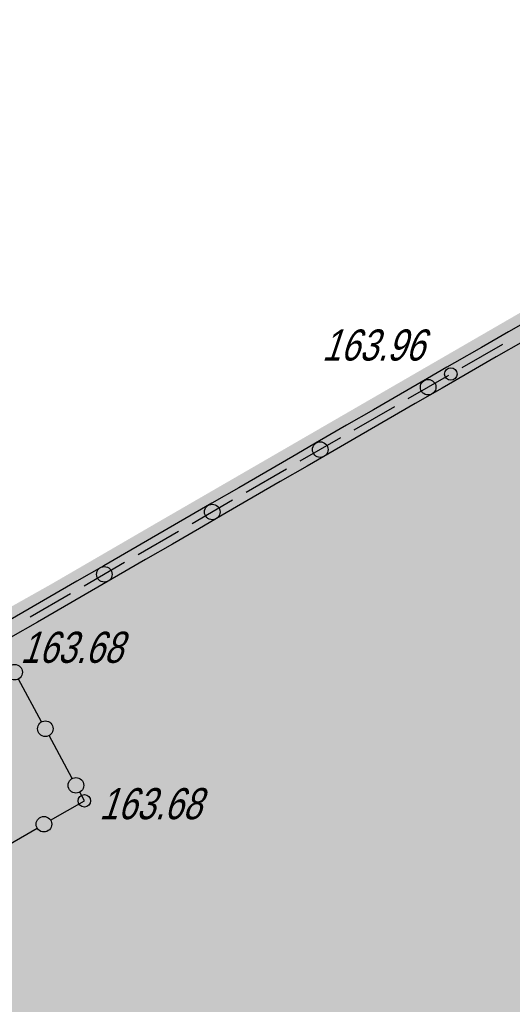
# Model space of a CAD drawing. Header units: millimetres. Extents: x 4385 to 11928, y 17253 to 36963.
# Tile 152 of 256: x 5856 to 5872, y 18684 to 18715. Entities that reach past the tile are written whole.
import ezdxf

# ---------------------------------------------------------------- set-up
doc = ezdxf.new("R2010")
doc.units = ezdxf.units.MM
doc.layers.add('Геоподоснова_34179-21 от 9.08.21$0$Горизонтали', color=7, linetype='Continuous', lineweight=25)
doc.layers.add('Геоподоснова_34179-21 от 9.08.21$0$Ограды', color=7, linetype='Continuous', lineweight=25)
doc.layers.add('ГП_Ботаническая_1 и 2 этап$0$ГП_тротуары_штриховка', color=7, linetype='Continuous', lineweight=0, true_color=0xffffff, transparency=0.8)
doc.layers.add('ГП_дороги_штриховка_сущ', color=7, linetype='Continuous', lineweight=0, true_color=0xc8d0d0, transparency=0.6)
doc.layers.add('ГП_граница_аренд_зем_500', color=7, linetype='Continuous', true_color=0x000000)
doc.styles.add('Геоподоснова_34179-21 от 9.08.21$0$Style-RUSSIAN_1251 I 0.32289', font='RUSSIAN_1251.shx', dxfattribs={"oblique": 18.5})

# ---------------------------------------------------------------- blocks, each defined once
blk = doc.blocks.new('Геоподоснова_34179-21 от 9.08.21$0$msdElementTypeLineString_119')
at = {"layer": 'Геоподоснова_34179-21 от 9.08.21$0$Ограды', "linetype": 'Continuous', "lineweight": 25}
h = blk.add_hatch(color=7, dxfattribs=at)
edge = h.paths.add_edge_path()
edge.add_arc((29.363, 155.417), 0.25, 0, 360)
h = blk.add_hatch(color=7, dxfattribs=at)
edge = h.paths.add_edge_path()
edge.add_arc((25.901, 153.413), 0.25, 0, 360)
h = blk.add_hatch(color=7, dxfattribs=at)
edge = h.paths.add_edge_path()
edge.add_arc((22.439, 151.41), 0.25, 0, 360)
h = blk.add_hatch(color=7, dxfattribs=at)
edge = h.paths.add_edge_path()
edge.add_arc((18.977, 149.407), 0.25, 0, 360)
at = {"layer": 'Геоподоснова_34179-21 от 9.08.21$0$Ограды', "color": 7, "linetype": 'Continuous', "lineweight": 25}
for p, q in [((32.811, 157.693), (31.944, 157.194)), ((31.944, 157.194), (31.077, 156.695)), ((32.414, 156.887), (31.547, 156.388)), ((31.077, 156.695), (30.211, 156.195)), ((31.746, 156.791), (30.446, 156.042)), ((31.547, 156.388), (30.681, 155.889)), ((29.345, 155.695), (28.48, 155.194)), ((30.013, 155.792), (28.714, 155.041)), ((29.815, 155.389), (28.949, 154.888)), ((28.48, 155.194), (27.614, 154.693)), ((27.614, 154.693), (26.749, 154.192)), ((28.282, 154.791), (26.983, 154.039)), ((28.949, 154.888), (28.083, 154.387)), ((28.083, 154.387), (27.218, 153.886)), ((26.749, 154.192), (25.883, 153.692)), ((25.883, 153.692), (25.018, 153.191)), ((26.55, 153.789), (25.252, 153.038)), ((27.218, 153.886), (26.352, 153.386)), ((26.352, 153.386), (25.487, 152.885)), ((25.018, 153.191), (24.152, 152.69)), ((24.819, 152.787), (23.521, 152.036)), ((25.487, 152.885), (24.621, 152.384)), ((24.152, 152.69), (23.286, 152.189)), ((23.286, 152.189), (22.421, 151.688)), ((24.621, 152.384), (23.756, 151.883)), ((23.088, 151.786), (21.79, 151.034)), ((23.756, 151.883), (22.89, 151.382)), ((22.421, 151.688), (21.555, 151.187)), ((21.555, 151.187), (20.69, 150.686)), ((22.89, 151.382), (22.025, 150.881)), ((22.025, 150.881), (21.159, 150.38)), ((20.69, 150.686), (19.824, 150.186)), ((21.357, 150.784), (20.059, 150.033)), ((21.159, 150.38), (20.294, 149.88)), ((19.824, 150.186), (18.959, 149.685)), ((20.294, 149.88), (19.428, 149.379)), ((18.959, 149.685), (18.093, 149.184)), ((19.626, 149.782), (18.328, 149.031)), ((19.428, 149.379), (18.563, 148.878)), ((18.093, 149.184), (17.228, 148.683)), ((17.228, 148.683), (16.362, 148.182)), ((17.895, 148.78), (16.597, 148.029)), ((18.563, 148.878), (17.697, 148.377)), ((17.697, 148.377), (16.832, 147.876)), ((16.362, 148.182), (15.497, 147.681)), ((16.832, 147.876), (15.966, 147.375))]:
    blk.add_line(p, q, dxfattribs=at)
at = {"layer": 'Геоподоснова_34179-21 от 9.08.21$0$Ограды', "color": 7, "linetype": 'Continuous', "lineweight": 25, "flags": 128}
for points in [[(30.211, 156.195), (29.967, 156.055), (29.345, 155.695)], [(30.681, 155.889), (30.217, 155.622), (29.815, 155.389)]]:
    blk.add_lwpolyline(points, dxfattribs=at)
at = {"layer": 'Геоподоснова_34179-21 от 9.08.21$0$Ограды', "color": 7, "linetype": 'Continuous', "lineweight": 25}
for centre in [(29.363, 155.417), (29.363, 155.417), (25.901, 153.413), (25.901, 153.413), (22.439, 151.41), (22.439, 151.41), (18.977, 149.407), (18.977, 149.407)]:
    blk.add_circle(centre, 0.25, dxfattribs=at)
blk = doc.blocks.new('Геоподоснова_34179-21 от 9.08.21$0$msdElementTypeLineString_138')
at = {"layer": 'Геоподоснова_34179-21 от 9.08.21$0$Ограды', "linetype": 'Continuous', "lineweight": 25}
h = blk.add_hatch(color=7, dxfattribs=at)
edge = h.paths.add_edge_path()
edge.add_arc((7.007, 7.946), 0.25, 0, 360)
h = blk.add_hatch(color=7, dxfattribs=at)
edge = h.paths.add_edge_path()
edge.add_arc((7.99, 6.129), 0.25, 0, 360)
h = blk.add_hatch(color=7, dxfattribs=at)
edge = h.paths.add_edge_path()
edge.add_arc((0.76, 4.343), 0.25, 0, 360)
h = blk.add_hatch(color=7, dxfattribs=at)
edge = h.paths.add_edge_path()
edge.add_arc((8.972, 4.312), 0.25, 0, 360)
h = blk.add_hatch(color=7, dxfattribs=at)
edge = h.paths.add_edge_path()
edge.add_arc((7.944, 3.064), 0.25, 0, 360)
h = blk.add_hatch(color=7, dxfattribs=at)
edge = h.paths.add_edge_path()
edge.add_arc((1.774, 2.543), 0.25, 0, 360)
h = blk.add_hatch(color=7, dxfattribs=at)
edge = h.paths.add_edge_path()
edge.add_arc((6.155, 2.032), 0.25, 0, 360)
h = blk.add_hatch(color=7, dxfattribs=at)
edge = h.paths.add_edge_path()
edge.add_arc((2.788, 0.743), 0.25, 0, 360)
h = blk.add_hatch(color=7, dxfattribs=at)
edge = h.paths.add_edge_path()
edge.add_arc((4.365, 1), 0.25, 0, 360)
at = {"layer": 'Геоподоснова_34179-21 от 9.08.21$0$Ограды', "color": 7, "linetype": 'Continuous', "lineweight": 25}
for p, q in [((7.871, 6.349), (7.126, 7.726)), ((8.853, 4.532), (8.109, 5.909)), ((0.883, 4.125), (1.652, 2.761)), ((6.371, 2.157), (7.727, 2.939)), ((1.897, 2.325), (2.665, 0.961)), ((4.582, 1.125), (5.938, 1.907))]:
    blk.add_line(p, q, dxfattribs=at)
at = {"layer": 'Геоподоснова_34179-21 от 9.08.21$0$Ограды', "color": 7, "linetype": 'Continuous', "lineweight": 25, "flags": 128}
for points in [[(6.888, 8.166), (6.637, 8.631), (6.508, 8.85)], [(0.251, 5.241), (0.316, 5.131), (0.638, 4.561)], [(8.16, 3.189), (9.242, 3.813), (9.091, 4.092)], [(2.911, 0.526), (3.066, 0.25), (4.148, 0.875)]]:
    blk.add_lwpolyline(points, dxfattribs=at)
at = {"layer": 'Геоподоснова_34179-21 от 9.08.21$0$Ограды', "color": 7, "linetype": 'Continuous', "lineweight": 25}
for centre in [(7.007, 7.946), (7.007, 7.946), (7.99, 6.129), (7.99, 6.129), (0.76, 4.343), (0.76, 4.343), (8.972, 4.312), (8.972, 4.312), (7.944, 3.064), (7.944, 3.064), (1.774, 2.543), (1.774, 2.543), (6.155, 2.032), (6.155, 2.032), (2.788, 0.743), (2.788, 0.743), (4.365, 1), (4.365, 1)]:
    blk.add_circle(centre, 0.25, dxfattribs=at)
blk = doc.blocks.new('Геоподоснова_34179-21 от 9.08.21$0$PIKET_403')
at = {"layer": 'Геоподоснова_34179-21 от 9.08.21$0$Горизонтали', "color": 7, "linetype": 'Continuous', "lineweight": 25}
blk.add_arc((0.00025, 0.0004), 0.2, 0, 359.999994, dxfattribs=at)
blk = doc.blocks.new('Геоподоснова_34179-21 от 9.08.21$0$PIKET_520')
at = {"layer": 'Геоподоснова_34179-21 от 9.08.21$0$Горизонтали', "color": 7, "linetype": 'Continuous', "lineweight": 25}
blk.add_arc((0.00025, 0.0004), 0.2, 0, 359.999994, dxfattribs=at)
blk = doc.blocks.new('Геоподоснова_34179-21 от 9.08.21')
at = {"layer": 'Геоподоснова_34179-21 от 9.08.21$0$Горизонтали', "color": 7, "linetype": 'Continuous', "lineweight": 25}
for name, p in [('Геоподоснова_34179-21 от 9.08.21$0$PIKET_520', (5870.168, 18703.805)), ('Геоподоснова_34179-21 от 9.08.21$0$PIKET_403', (5858.414, 18690.099))]:
    blk.add_blockref(name, p, dxfattribs=at)
at = {"layer": 'Геоподоснова_34179-21 от 9.08.21$0$Ограды', "color": 7, "linetype": 'Continuous', "lineweight": 25}
for name, p in [('Геоподоснова_34179-21 от 9.08.21$0$msdElementTypeLineString_119', (5840.077, 18547.967)), ('Геоподоснова_34179-21 от 9.08.21$0$msdElementTypeLineString_138', (5849.172, 18686.286))]:
    blk.add_blockref(name, p, dxfattribs=at)
at = {"layer": 'Геоподоснова_34179-21 от 9.08.21$0$Горизонтали', "color": 7, "linetype": 'Continuous', "lineweight": 25, "style": 'Геоподоснова_34179-21 от 9.08.21$0$Style-RUSSIAN_1251 I 0.32289', "oblique": 18.5, "width": 0.799996}
for s, p in [('163.96', (5866.031, 18704.238)), ('163.68', (5856.356, 18694.532)), ('163.68', (5858.885, 18689.51))]:
    blk.add_text(s, height=1, dxfattribs=at).set_placement(p)
blk = doc.blocks.new('ГП_Ботаническая_1 и 2 этап')
at = {"layer": 'ГП_Ботаническая_1 и 2 этап$0$ГП_тротуары_штриховка', "true_color": 0x333333}
h = blk.add_hatch(dxfattribs=at)
h.set_pattern_fill('AR-BRSTD', color=250, scale=0.005, angle=313)
edge = h.paths.add_edge_path()
edge.add_line((5880.295, 18673.588), (5872.631, 18669.664))
edge.add_line((5872.631, 18669.664), (5870.413, 18671.899))
edge.add_arc((5864.12, 18664.128), 10, 50.9996, 114.2136)
edge.add_line((5860.019, 18673.248), (5893.6, 18690.333))
edge.add_line((5893.6, 18690.333), (5895.031, 18687.537))
edge.add_line((5895.031, 18687.537), (5880.793, 18680.237))
edge.add_arc((5886.181, 18676.491), 6.563, 145.1923, 206.2503)

msp = doc.modelspace()

# ---------------------------------------------------------------- block references
msp.add_blockref('ГП_Ботаническая_1 и 2 этап', (0, 0))

# ---------------------------------------------------------------- next in the draw order: hatches: boundary and pattern name
at = {"layer": 'ГП_дороги_штриховка_сущ'}
h = msp.add_hatch(color=256, dxfattribs=at)
h.dxf.hatch_style = 1
h.paths.add_polyline_path([(5883.21, 18685.04), (5889.882, 18688.44), (5892.03, 18689.535), (5896.332, 18691.713), (5899.559, 18693.347), (5904.918, 18696.108), (5905.873, 18696.271), (5898.161, 18704.489), (5888.561, 18714.72), (5888.066, 18714.3), (5872.561, 18705.873), (5860.636, 18698.968), (5857.378, 18697.074), (5844.32, 18689.715), (5841.45, 18688.92), (5840.729, 18688.812), (5840.729, 18688.807), (5840.354, 18688.755), (5839.877, 18688.686), (5843.659, 18676.777), (5846.674, 18666.459), (5872.071, 18679.27)])

# ---------------------------------------------------------------- next in the draw order: linework, layer by layer
at = {"layer": 'ГП_граница_аренд_зем_500', "color": 190, "true_color": 0x9933ff, "const_width": 0.6}
msp.add_lwpolyline([(5892.85, 18716.544), (6024.877, 18575.86), (6064.881, 18533.238), (5990.171, 18463.136), (5886.567, 18442.93), (5839.299, 18683.877)], close=True, dxfattribs=at)

# ---------------------------------------------------------------- next in the draw order: block references
msp.add_blockref('Геоподоснова_34179-21 от 9.08.21', (0, 0))

doc.saveas('drawing.dxf')
